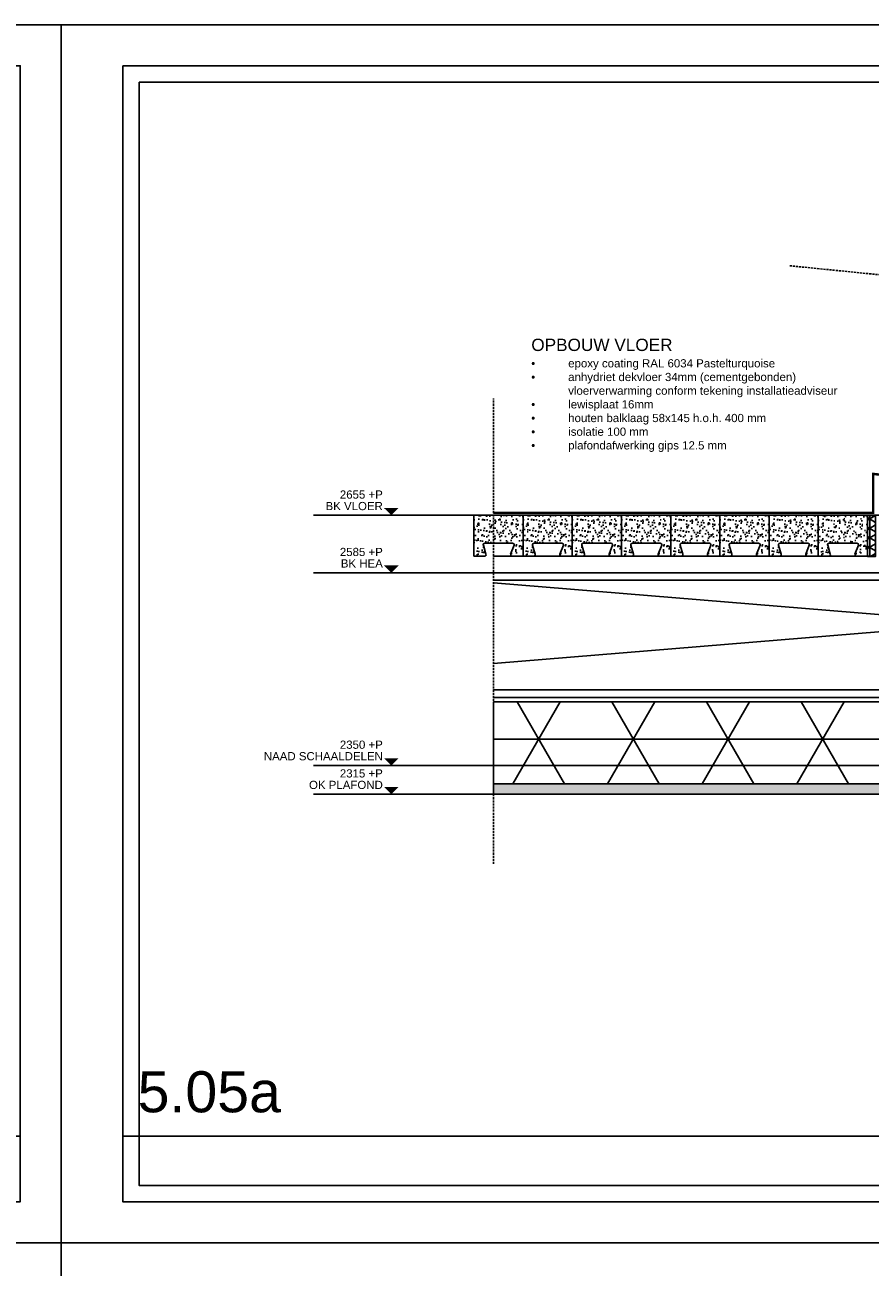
# Model space of a CAD drawing. Header units: metres. Extents: x 135527 to 1530300, y -118103 to -69281.
# Tile 21 of 89: x 150668 to 151700, y -105857 to -104342. Entities that reach past the tile are written whole.
import ezdxf
from ezdxf.enums import TextEntityAlignment as Align

# ---------------------------------------------------------------- set-up
doc = ezdxf.new("R2010")
doc.units = ezdxf.units.M
doc.header["$LTSCALE"] = 0.1
doc.linetypes.add('HIDDEN', pattern=[0.375, 0.25, -0.125])
doc.linetypes.add('HIDDEN2', pattern=[4.7625, 3.175, -1.5875])
doc.layers.get('DEFPOINTS').update_dxf_attribs({"color": 6})
for name, color, linetype in [('30', 3, 'Continuous'), ('_01_Afbreeklijnen', 2, 'HIDDEN'), ('_01_Hoogtelijnen', 253, 'HIDDEN'), ('_02-SECTION', 2, 'Continuous'), ('_02Constructie', 2, 'Continuous'), ('_03-PROJECTION', 1, 'Continuous'), ('_04-plafond', 252, 'HIDDEN2'), ('_05text5', 8, 'Continuous'), ('_06dimentions5', 7, 'Continuous'), ('_07-SYMBOLS', 8, 'Continuous'), ('_09-HATCH', 7, 'Continuous'), ('_11-BLOCKS', 7, 'Continuous')]:
    doc.layers.add(name, color=color, linetype=linetype)
doc.styles.add('NIO 1_100 klein', font='arial.ttf', dxfattribs={"height": 200})
doc.styles.add('NIOstandard', font='arial.ttf')

# ---------------------------------------------------------------- blocks, each defined once
blk = doc.blocks.new('detailkader')
at = {"layer": 'DEFPOINTS'}
for p, q in [((1067.7, 1426.6), (1067.7, 1476.6)), ((1067.7, 1426.6), (1067.7, 41.6)), ((1067.7, -8.4), (1067.7, 41.6))]:
    blk.add_line(p, q, dxfattribs=at)
for points in [[(17.7, 1476.6), (2117.7, 1476.6), (2117.7, -8.4), (17.7, -8.4)], [(92.7, 1426.6), (2067.7, 1426.6), (2067.7, 41.6), (92.7, 41.6)], [(112.7, 1406.6), (2047.7, 1406.6), (2047.7, 61.6), (112.7, 61.6)], [(92.7, 121.6), (2067.7, 121.6), (2067.7, 41.6), (92.7, 41.6)]]:
    blk.add_lwpolyline(points, close=True, dxfattribs=at)
at = {"layer": 'DEFPOINTS', "style": 'NIO 1_100 klein'}
blk.add_attdef('DETAILNUMMER', (110.9, 150.7), '', height=50, dxfattribs=at)
blk = doc.blocks.new('*U106')
at = {"layer": '_09-HATCH', "ltscale": 10}
h = blk.add_hatch(dxfattribs=at)
h.set_pattern_fill('NET3', color=256, scale=31.5, style=0)
h.set_pattern_definition([(0, (-97133, 0), (0, 100.0125), []), (60, (-97133, 0), (-86.61337, 50.00625), []), (120, (-97133, 0), (-86.61337, -50.00625), [])])
h.paths.add_polyline_path([(-16366.9, 0), (-15815, 0), (-15815, 100), (-16366.9, 100)])
at = {"layer": '_02-SECTION', "color": 1}
blk.add_lwpolyline([(-16366.9, 0), (-15815, 0), (-15815, 100), (-16366.9, 100)], close=True, dxfattribs=at)
blk = doc.blocks.new('opbouw_dak')
at = {"layer": '_05text5', "insert": (0, 201.2), "char_height": 15, "width": 596.02, "attachment_point": 1, "style": 'NIOstandard'}
blk.add_mtext('\\A1;\\pi-45,l45,t45;OPBOUW VLOER\\P{\\fSymbol|b0|i0|c2|p18;\\H0.66667x;·^I\\fArial|b0|i0|c0|p34;epoxy coating RAL 6034 Pastelturquoise\\P\\fSymbol|b0|i0|c2|p18;·^I\\fArial|b0|i0|c0|p34;anhydriet dekvloer 34mm (cementgebonden)\\P^Ivloerverwarming conform tekening installatieadviseur\\P\\fSymbol|b0|i0|c2|p18;·^I\\fArial|b0|i0|c0|p34;lewisplaat 16mm\\P\\fSymbol|b0|i0|c2|p18;·^I\\fArial|b0|i0|c0|p34;houten balklaag 58x145 h.o.h. 400 mm\\P\\fSymbol|b0|i0|c2|p18;·^I\\fArial|b0|i0|c0|p34;isolatie 100 mm\\P\\fSymbol|b0|i0|c2|p18;·^I\\fArial|b0|i0|c0|p34;plafondafwerking gips 12.5 mm}', dxfattribs=at)
blk = doc.blocks.new('Peil03')
at = {"layer": '_07-SYMBOLS', "ltscale": 0.4}
blk.add_hatch(color=256, dxfattribs=at).paths.add_polyline_path([(-293, 87), (-118, 87), (-205, 0)])
blk.add_line((0, 0), (-1146, 0), dxfattribs=at)
at = {"layer": '_07-SYMBOLS', "ltscale": 0.4, "style": 'NIOstandard'}
for tag, p in [('$PEIL2', (-308, 201)), ('$PUNT', (-308, 62))]:
    blk.add_attdef(tag, text='', height=99, dxfattribs=at).set_placement(p, align=Align.RIGHT)
blk = doc.blocks.new('*U395')
at = {"layer": '_01_Hoogtelijnen', "ltscale": 50}
for p, q in [((1707.1, 1058.9), (419.4, 1058.9)), ((1707.1, 988.9), (419.4, 988.9)), ((1707.1, 753.9), (419.4, 753.9)), ((1707.1, 718.9), (419.4, 718.9))]:
    blk.add_line(p, q, dxfattribs=at)
at = {"layer": 'DEFPOINTS'}
for p, q in [((1707.1, 1058.9), (419.4, 1058.9)), ((1707.1, 988.9), (419.4, 988.9)), ((1707.1, 753.9), (419.4, 753.9)), ((1707.1, 718.9), (419.4, 718.9))]:
    blk.add_line(p, q, dxfattribs=at)
at = {"layer": '_06dimentions5', "xscale": 0.1009848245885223, "yscale": 0.1009848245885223, "zscale": 0.1009848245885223}
for p, values in [((423.4, 1058.9), {'$PEIL2': '2655 +P', '$PUNT': 'BK VLOER'}), ((423.4, 988.9), {'$PEIL2': '2585 +P', '$PUNT': 'BK HEA'}), ((423.4, 753.9), {'$PEIL2': '2350 +P', '$PUNT': 'NAAD SCHAALDELEN'}), ((423.4, 718.9), {'$PEIL2': '2315 +P', '$PUNT': 'OK PLAFOND'})]:
    blk.add_blockref('Peil03', p, dxfattribs=at).add_auto_attribs(values)
blk = doc.blocks.new('*U198')
at = {"layer": '_09-HATCH'}
blk.add_hatch(color=253, dxfattribs=at).paths.add_polyline_path([(-600.7, 0), (378.1, 0), (378.1, 12.5), (-600.7, 12.5)])
at = {"layer": '_02-SECTION', "color": 1}
blk.add_lwpolyline([(-600.7, 0), (378.1, 0), (378.1, 12.5), (-600.7, 12.5)], close=True, dxfattribs=at)
blk = doc.blocks.new('*U414')
at = {"layer": '_03-PROJECTION'}
h = blk.add_hatch(dxfattribs=at)
h.set_pattern_fill('AR-SAND', color=1, scale=0.2)
h.paths.add_polyline_path([(46.6, 16, -0.487928), (48.5, 13.5), (45.3, 2.5, 0.487928), (47.2, 0), (60, 0), (60, 50), (0, 50), (0, 0), (13.2, 0, 0.566789), (15, 2.9), (11.1, 13.1, -0.566789), (12.8, 16)])
h = blk.add_hatch(dxfattribs=at)
h.set_pattern_fill('AR-SAND', color=1, scale=0.2)
h.set_pattern_definition([(37.5, (60, 0), (-0.32, 9.7883), [0, -7.7216, 0, -8.636, 0, -8.255]), (7.5, (60, 0), (8.9905, 14.3365), [0, -4.1656, 0, -6.9596, 0, -2.667]), (327.5, (53.752, 0), (15.81985, 0.0287), [0, -2.54, 0, -9.144, 0, -11.938]), (317.5, (53.752, 0), (15.2711, 4.4586), [0, -1.27, 0, -5.9944, 0, -6.858])])
h.paths.add_polyline_path([(106.6, 16, -0.487928), (108.5, 13.5), (105.3, 2.5, 0.487928), (107.2, 0), (120, 0), (120, 50), (60, 50), (60, 0), (73.2, 0, 0.487928), (75.2, 2.5), (70.9, 13.5, -0.487928), (72.8, 16)])
h = blk.add_hatch(dxfattribs=at)
h.set_pattern_fill('AR-SAND', color=1, scale=0.2)
h.set_pattern_definition([(37.5, (120, 0), (-0.32, 9.7883), [0, -7.7216, 0, -8.636, 0, -8.255]), (7.5, (120, 0), (8.9905, 14.3365), [0, -4.1656, 0, -6.9596, 0, -2.667]), (327.5, (113.752, 0), (15.81985, 0.0287), [0, -2.54, 0, -9.144, 0, -11.938]), (317.5, (113.752, 0), (15.2711, 4.4586), [0, -1.27, 0, -5.9944, 0, -6.858])])
h.paths.add_polyline_path([(166.6, 16, -0.487928), (168.5, 13.5), (165.3, 2.5, 0.487928), (167.2, 0), (180, 0), (180, 50), (120, 50), (120, 0), (133.2, 0, 0.487928), (135.2, 2.5), (130.9, 13.5, -0.487928), (132.8, 16)])
h = blk.add_hatch(dxfattribs=at)
h.set_pattern_fill('AR-SAND', color=1, scale=0.2)
h.set_pattern_definition([(37.5, (180, 0), (-0.32, 9.7883), [0, -7.7216, 0, -8.636, 0, -8.255]), (7.5, (180, 0), (8.9905, 14.3365), [0, -4.1656, 0, -6.9596, 0, -2.667]), (327.5, (173.752, 0), (15.81985, 0.0287), [0, -2.54, 0, -9.144, 0, -11.938]), (317.5, (173.752, 0), (15.2711, 4.4586), [0, -1.27, 0, -5.9944, 0, -6.858])])
h.paths.add_polyline_path([(226.6, 16, -0.487928), (228.5, 13.5), (225.3, 2.5, 0.487928), (227.2, 0), (240, 0), (240, 50), (180, 50), (180, 0), (193.2, 0, 0.487928), (195.2, 2.5), (190.9, 13.5, -0.487928), (192.8, 16)])
h = blk.add_hatch(dxfattribs=at)
h.set_pattern_fill('AR-SAND', color=1, scale=0.2)
h.set_pattern_definition([(37.5, (240, 0), (-0.32, 9.7883), [0, -7.7216, 0, -8.636, 0, -8.255]), (7.5, (240, 0), (8.9905, 14.3365), [0, -4.1656, 0, -6.9596, 0, -2.667]), (327.5, (233.752, 0), (15.81985, 0.0287), [0, -2.54, 0, -9.144, 0, -11.938]), (317.5, (233.752, 0), (15.2711, 4.4586), [0, -1.27, 0, -5.9944, 0, -6.858])])
h.paths.add_polyline_path([(286.6, 16, -0.487928), (288.5, 13.5), (285.3, 2.5, 0.487928), (287.2, 0), (300, 0), (300, 50), (240, 50), (240, 0), (253.2, 0, 0.487928), (255.2, 2.5), (250.9, 13.5, -0.487928), (252.8, 16)])
h = blk.add_hatch(dxfattribs=at)
h.set_pattern_fill('AR-SAND', color=1, scale=0.2)
h.set_pattern_definition([(37.5, (300, 0), (-0.32, 9.7883), [0, -7.7216, 0, -8.636, 0, -8.255]), (7.5, (300, 0), (8.9905, 14.3365), [0, -4.1656, 0, -6.9596, 0, -2.667]), (327.5, (293.752, 0), (15.81985, 0.0287), [0, -2.54, 0, -9.144, 0, -11.938]), (317.5, (293.752, 0), (15.2711, 4.4586), [0, -1.27, 0, -5.9944, 0, -6.858])])
h.paths.add_polyline_path([(346.6, 16, -0.487928), (348.5, 13.5), (345.3, 2.5, 0.487928), (347.2, 0), (360, 0), (360, 50), (300, 50), (300, 0), (313.2, 0, 0.487928), (315.2, 2.5), (310.9, 13.5, -0.487928), (312.8, 16)])
h = blk.add_hatch(dxfattribs=at)
h.set_pattern_fill('AR-SAND', color=1, scale=0.2)
h.set_pattern_definition([(37.5, (360, 0), (-0.32, 9.7883), [0, -7.7216, 0, -8.636, 0, -8.255]), (7.5, (360, 0), (8.9905, 14.3365), [0, -4.1656, 0, -6.9596, 0, -2.667]), (327.5, (353.752, 0), (15.81985, 0.0287), [0, -2.54, 0, -9.144, 0, -11.938]), (317.5, (353.752, 0), (15.2711, 4.4586), [0, -1.27, 0, -5.9944, 0, -6.858])])
h.paths.add_polyline_path([(406.6, 16, -0.487928), (408.5, 13.5), (405.3, 2.5, 0.487928), (407.2, 0), (420, 0), (420, 50), (360, 50), (360, 0), (373.2, 0, 0.487928), (375.2, 2.5), (370.9, 13.5, -0.487928), (372.8, 16)])
h = blk.add_hatch(dxfattribs=at)
h.set_pattern_fill('AR-SAND', color=1, scale=0.2)
h.set_pattern_definition([(37.5, (420, 0), (-0.32, 9.7883), [0, -7.7216, 0, -8.636, 0, -8.255]), (7.5, (420, 0), (8.9905, 14.3365), [0, -4.1656, 0, -6.9596, 0, -2.667]), (327.5, (413.752, 0), (15.81985, 0.0287), [0, -2.54, 0, -9.144, 0, -11.938]), (317.5, (413.752, 0), (15.2711, 4.4586), [0, -1.27, 0, -5.9944, 0, -6.858])])
h.paths.add_polyline_path([(466.6, 16, -0.487928), (468.5, 13.5), (465.3, 2.5, 0.487928), (467.2, 0), (480, 0), (480, 50), (420, 50), (420, 0), (433.2, 0, 0.487928), (435.2, 2.5), (430.9, 13.5, -0.487928), (432.8, 16)])
at = {"layer": '_02Constructie'}
for p, q in [((12.8, 16), (46.6, 16)), ((72.8, 16), (106.6, 16)), ((132.8, 16), (166.6, 16)), ((192.8, 16), (226.6, 16)), ((252.8, 16), (286.6, 16)), ((312.8, 16), (346.6, 16)), ((372.8, 16), (406.6, 16)), ((432.8, 16), (466.6, 16)), ((0, 0), (13.2, 0)), ((15.2, 2.5), (10.9, 13.5)), ((45.3, 2.5), (48.5, 13.5)), ((60, 0), (47.2, 0)), ((60, 0), (73.2, 0)), ((75.2, 2.5), (70.9, 13.5)), ((105.3, 2.5), (108.5, 13.5)), ((120, 0), (107.2, 0)), ((120, 0), (133.2, 0)), ((135.2, 2.5), (130.9, 13.5)), ((165.3, 2.5), (168.5, 13.5)), ((180, 0), (167.2, 0)), ((180, 0), (193.2, 0)), ((195.2, 2.5), (190.9, 13.5)), ((225.3, 2.5), (228.5, 13.5)), ((240, 0), (227.2, 0)), ((240, 0), (253.2, 0)), ((255.2, 2.5), (250.9, 13.5)), ((285.3, 2.5), (288.5, 13.5)), ((300, 0), (287.2, 0)), ((300, 0), (313.2, 0)), ((315.2, 2.5), (310.9, 13.5)), ((345.3, 2.5), (348.5, 13.5)), ((360, 0), (347.2, 0)), ((360, 0), (373.2, 0)), ((375.2, 2.5), (370.9, 13.5)), ((405.3, 2.5), (408.5, 13.5)), ((420, 0), (407.2, 0)), ((420, 0), (433.2, 0)), ((435.2, 2.5), (430.9, 13.5)), ((465.3, 2.5), (468.5, 13.5)), ((480, 0), (467.2, 0))]:
    blk.add_line(p, q, dxfattribs=at)
for centre, start, end in [((12.8, 14), 90, 194.0362), ((46.6, 14), 345.9638, 90), ((72.8, 14), 90, 194.0362), ((106.6, 14), 345.9638, 90), ((132.8, 14), 90, 194.0362), ((166.6, 14), 345.9638, 90), ((192.8, 14), 90, 194.0362), ((226.6, 14), 345.9638, 90), ((252.8, 14), 90, 194.0362), ((286.6, 14), 345.9638, 90), ((312.8, 14), 90, 194.0362), ((346.6, 14), 345.9638, 90), ((372.8, 14), 90, 194.0362), ((406.6, 14), 345.9638, 90), ((432.8, 14), 90, 194.0362), ((466.6, 14), 345.9638, 90), ((13.2, 2), 270, 14.0362), ((47.2, 2), 165.9638, 270), ((73.2, 2), 270, 14.0362), ((107.2, 2), 165.9638, 270), ((133.2, 2), 270, 14.0362), ((167.2, 2), 165.9638, 270), ((193.2, 2), 270, 14.0362), ((227.2, 2), 165.9638, 270), ((253.2, 2), 270, 14.0362), ((287.2, 2), 165.9638, 270), ((313.2, 2), 270, 14.0362), ((347.2, 2), 165.9638, 270), ((373.2, 2), 270, 14.0362), ((407.2, 2), 165.9638, 270), ((433.2, 2), 270, 14.0362), ((467.2, 2), 165.9638, 270)]:
    blk.add_arc(centre, 2, start, end, dxfattribs=at)
at = {"layer": '_03-PROJECTION'}
for points in [[(0, 50), (60, 50)], [(60, 50), (120, 50)], [(120, 50), (180, 50)], [(180, 50), (240, 50)], [(240, 50), (300, 50)], [(300, 50), (360, 50)], [(360, 50), (420, 50)], [(420, 50), (480, 50)]]:
    blk.add_lwpolyline(points, dxfattribs=at)
at = {"layer": 'DEFPOINTS'}
for points in [[(0, 0), (0, 50), (60, 50), (60, 0)], [(60, 0), (60, 50), (120, 50), (120, 0)], [(120, 0), (120, 50), (180, 50), (180, 0)], [(180, 0), (180, 50), (240, 50), (240, 0)], [(240, 0), (240, 50), (300, 50), (300, 0)], [(300, 0), (300, 50), (360, 50), (360, 0)], [(360, 0), (360, 50), (420, 50), (420, 0)], [(420, 0), (420, 50), (480, 50), (480, 0)]]:
    blk.add_lwpolyline(points, dxfattribs=at)
blk = doc.blocks.new('*U407')
at = {"layer": '_09-HATCH', "ltscale": 10}
h = blk.add_hatch(dxfattribs=at)
h.set_pattern_fill('NET3', color=256, scale=3.15, style=0)
h.set_pattern_definition([(0, (-9454.489, 0), (0, 10.00125), []), (60, (-9454.489, 0), (-8.661337, 5.000625), []), (120, (-9454.489, 0), (-8.661337, -5.000625), [])])
h.paths.add_polyline_path([(-15779.6, 0), (-15729.6, 0), (-15729.6, 10), (-15779.6, 10)])
at = {"layer": '_02-SECTION', "color": 1}
blk.add_lwpolyline([(-15779.6, 0), (-15729.6, 0), (-15729.6, 10), (-15779.6, 10)], close=True, dxfattribs=at)

msp = doc.modelspace()

# ---------------------------------------------------------------- linework, layer by layer
for points in [[(151706.2, -104990), (151240, -104990)], [(151240, -105022.4), (152218.7, -105102.9)], [(152218.7, -105040.1), (151240, -105120.6)]]:
    msp.add_lwpolyline(points)
at = {"layer": '30', "color": 2}
for p, q in [((151240, -105010), (151733.8, -105010)), ((151240, -105019), (151733.8, -105019)), ((152218.7, -105153), (151240, -105153)), ((152218.7, -105162), (151240, -105162))]:
    msp.add_line(p, q, dxfattribs=at)
at = {"layer": '_01_Afbreeklijnen', "ltscale": 100}
for p, q in [((151601.5, -104635.8), (151971.6, -104672.8)), ((151240, -105365.1), (151240, -104797.5))]:
    msp.add_line(p, q, dxfattribs=at)
at = {"layer": '_03-PROJECTION', "color": 3, "linetype": 'HIDDEN', "ltscale": 50, "const_width": 3}
msp.add_lwpolyline([(151240, -104937), (151703.1, -104937), (151703.1, -104889.5), (151815.7, -104903.2), (151815.9, -104923.7), (151861.3, -104924.2), (152218.7, -104935.3)], dxfattribs=at)

# ---------------------------------------------------------------- block references
msp.add_blockref('opbouw_dak', (151286.2, -104925.9))
at = {"layer": '_03-PROJECTION'}
msp.add_blockref('*U395', (150712.8, -105998.9), dxfattribs=at)
at = {"layer": '_03-PROJECTION', "xscale": -1}
msp.add_blockref('*U414', (151696.2, -104990), dxfattribs=at)
at = {"layer": '_04-plafond', "ltscale": 100, "xscale": -1, "rotation": 90}
msp.add_blockref('*U407', (151706.2, -120719.7), dxfattribs=at)
at = {"layer": '_04-plafond', "ltscale": 100, "xscale": -1}
msp.add_blockref('*U106', (135425, -105267.5), dxfattribs=at)
at = {"layer": '_11-BLOCKS', "xscale": -1, "rotation": 359.9999971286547}
msp.add_blockref('*U198', (151618.1, -105280), dxfattribs=at)
at = {"layer": 'DEFPOINTS'}
for p, values in [((148595.1, -105818.6), {'DETAILNUMMER': '5.04'}), ((150695.1, -105818.6), {'DETAILNUMMER': '5.05a'}), ((150695.1, -107303.6), {'DETAILNUMMER': '5.05b'})]:
    msp.add_blockref('detailkader', p, dxfattribs=at).add_auto_attribs(values)

doc.saveas('drawing.dxf')
